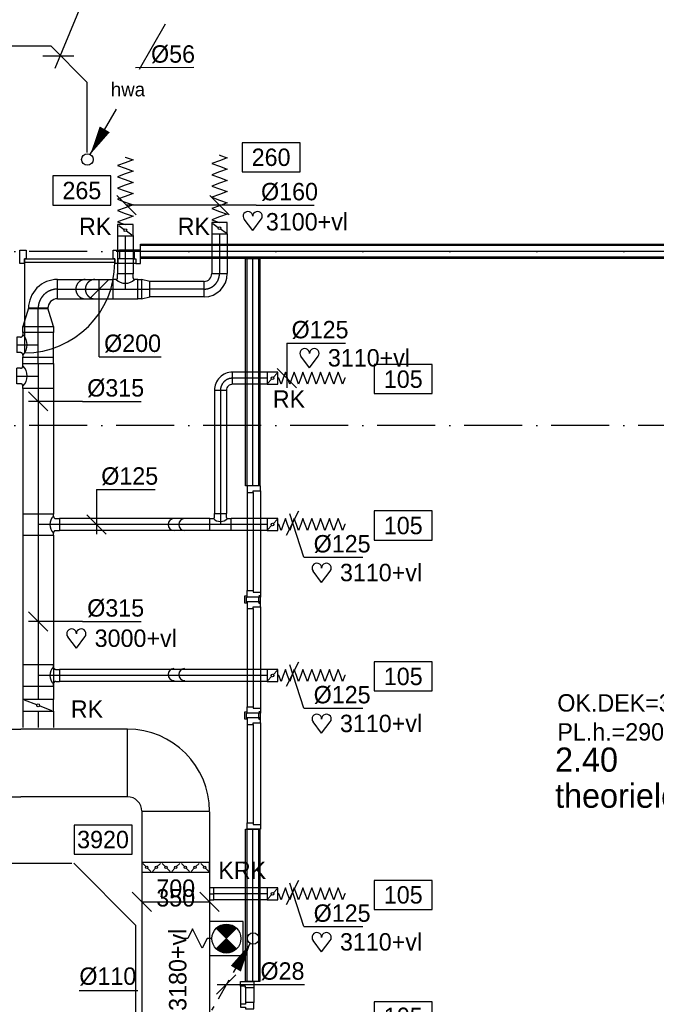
# Model space of a CAD drawing. Extents: x -1448 to 118900, y -195097 to 442500.
# Tile 98 of 103: x 73865 to 80452, y 406187 to 416368. Entities that reach past the tile are written whole.
import ezdxf
from ezdxf.enums import TextEntityAlignment as Align

# ---------------------------------------------------------------- set-up
doc = ezdxf.new("R2010")
doc.units = 0
doc.header["$LTSCALE"] = 100
for name, pattern in [('2322122', [47, 40, -7]), ('CENTER2', [11.25, 7.5, -1.25, 1.25, -1.25]), ('CENTER4', [5, 3.125, -0.625, 0.625, -0.625]), ('DASHDOT', [9, 6, -1.5, 0, -1.5]), ('LURETOUR', [6, 4, -2])]:
    doc.linetypes.add(name, pattern=pattern)
doc.layers.get('0').update_dxf_attribs({"linetype": 'CONTINUOUS'})
for name, color, linetype in [('AL$7----_STRAMIEN', 1, 'DASHDOT'), ('AL22----_BINNENWAND', 7, 'CONTINUOUS'), ('AL32----_BINNENKOZ', 7, 'CONTINUOUS'), ('ALL-----_REFLIJNEN', 8, 'CONTINUOUS'), ('BOUW', 8, 'CONTINUOUS'), ('WL521---', 4, 'CONTINUOUS'), ('WL531---', 4, 'CONTINUOUS'), ('WL532---', 4, 'CONTINUOUS'), ('WL570---', 3, 'CONTINUOUS'), ('WL570---_HARTLIJN', 1, 'CONTINUOUS'), ('WL570---_RETOUR', 3, 'CONTINUOUS'), ('WL570---_TOEVOER', 3, 'CONTINUOUS'), ('WM531---', 1, 'CONTINUOUS'), ('WM570---', 1, 'CONTINUOUS')]:
    doc.layers.add(name, color=color, linetype=linetype)
doc.styles.add('BURO-018', font='BUROFONT.shx', dxfattribs={"height": 180})
doc.styles.add('BURO-025', font='BUROFONT.shx', dxfattribs={"height": 250})

# ---------------------------------------------------------------- blocks, each defined once
blk = doc.blocks.new('HART')
at = {"color": 1}
for q in [(-39.7, 52.4), (39.7, 52.4)]:
    blk.add_line((0, 0), q, dxfattribs=at)
for centre, start, end in [((-22.1, 65.7), 0, 217.1867), ((22.1, 65.7), 322.8133, 180)]:
    blk.add_arc(centre, 22.1, start, end, dxfattribs=at)
blk = doc.blocks.new('LU-ORND')
at = {"color": 0, "linetype": 'CONTINUOUS'}
for p, q in [((-3, 1.5), (-3, -1.5)), ((3, 1.5), (-3, 1.5)), ((3, -1.5), (3, 1.5)), ((-3, -1.5), (3, -1.5))]:
    blk.add_line(p, q, dxfattribs=at)
blk = doc.blocks.new('*U60', base_point=(77004, 28683))
at = {"layer": 'WM570---', "linetype": 'CONTINUOUS'}
for p, q in [((76940, 28557), (77068, 28809)), ((77120, 28329), (76973, 28778)), ((77120, 28329), (77727, 28329))]:
    blk.add_line(p, q, dxfattribs=at)
at = {"layer": 'WM570---', "linetype": 'CONTINUOUS', "style": 'BURO-018'}
blk.add_text('%%c125', height=180, dxfattribs=at).set_placement((77220, 28379))
blk = doc.blocks.new('LU-1D-F-7D2BC')
at = {"color": 0, "linetype": 'CONTINUOUS'}
for p, q in [((-350, 0), (-341, 0)), ((-341, 0), (-318, 62)), ((-318, 62), (-296, 0)), ((-296, 0), (-273, -62)), ((-273, -62), (-250, 0)), ((-250, 0), (-227, 62)), ((-227, 62), (-205, 0)), ((-205, 0), (-182, -62)), ((-182, -62), (-159, 0)), ((-159, 0), (-136, 62)), ((-136, 62), (-114, 0)), ((-114, 0), (-91, -62)), ((-91, -62), (-68, 0)), ((-68, 0), (-45, 62)), ((-45, 62), (-23, 0)), ((-23, 0), (0, -62)), ((0, -62), (23, 0)), ((23, 0), (45, 62)), ((45, 62), (68, 0)), ((68, 0), (91, -62)), ((91, -62), (114, 0)), ((114, 0), (136, 62)), ((136, 62), (159, 0)), ((159, 0), (182, -62)), ((182, -62), (205, 0)), ((205, 0), (227, 62)), ((227, 62), (250, 0)), ((250, 0), (273, -62)), ((273, -62), (296, 0)), ((296, 0), (318, 62)), ((318, 62), (341, 0)), ((341, 0), (350, 0))]:
    blk.add_line(p, q, dxfattribs=at)
blk = doc.blocks.new('LU-1D-KL-7D70')
at = {"color": 0, "linetype": 'CONTINUOUS'}
for p, q in [((-56, 62), (-56, -62)), ((56, 62), (-56, 62)), ((47, 52), (9, 10)), ((56, -62), (56, 62)), ((-56, -62), (56, -62)), ((-9, -10), (-47, -52))]:
    blk.add_line(p, q, dxfattribs=at)
blk.add_circle((0, 0), 14.1, dxfattribs=at)
blk = doc.blocks.new('LU-1D-K-7D')
at = {"color": 0, "linetype": 'CONTINUOUS'}
for p, q in [((-0.5, 62.5), (0.5, 62.5)), ((-0.5, -62.5), (0.5, -62.5))]:
    blk.add_line(p, q, dxfattribs=at)
at = {"layer": 'WL570---_HARTLIJN', "linetype": 'CENTER2'}
blk.add_line((-0.5, 0), (0.5, 0), dxfattribs=at)
blk = doc.blocks.new('LU-2D-B--1-2BC5A')
at = {"color": 0, "linetype": 'CONTINUOUS'}
for p, q in [((-500, -350), (-500, 350)), ((-350, -500), (350, -500))]:
    blk.add_line(p, q, dxfattribs=at)
for radius in [850, 150]:
    blk.add_arc((-500, -500), radius, 0, 90, dxfattribs=at)
blk = doc.blocks.new('LU-2D-K-2BC')
at = {"color": 0, "linetype": 'CONTINUOUS'}
for p, q in [((-0.5, 350), (0.5, 350)), ((-0.5, -350), (0.5, -350))]:
    blk.add_line(p, q, dxfattribs=at)
blk = doc.blocks.new('LU-2D-KLC-2BC64')
at = {"color": 0, "linetype": 'CONTINUOUS'}
for p, q in [((-50, 350), (-50, -350)), ((50, 350), (-50, 350)), ((9, 309), (41, 341)), ((50, -350), (50, 350)), ((-9, 291), (-41, 259)), ((-9, 209), (-41, 241)), ((9, 191), (41, 159)), ((9, 109), (41, 141)), ((-9, 91), (-41, 59)), ((-9, 9), (-41, 41)), ((9, -9), (41, -41)), ((9, -91), (41, -59)), ((-9, -109), (-41, -141)), ((-9, -191), (-41, -159)), ((9, -209), (41, -241)), ((9, -291), (41, -259)), ((-50, -350), (50, -350)), ((-9, -309), (-41, -341))]:
    blk.add_line(p, q, dxfattribs=at)
for centre in [(0, 300), (0, 200), (0, 100), (0, 0), (0, -100), (0, -200), (0, -300)]:
    blk.add_circle(centre, 12.5, dxfattribs=at)
blk = doc.blocks.new('LU-1D-BO-5A-7D2C')
at = {"color": 0, "linetype": 'CONTINUOUS'}
for p, q in [((62.5, 44.2), (-62.5, 44.2)), ((-62.5, 44.2), (-62.5, 0)), ((-62.5, 0), (62.5, 0)), ((62.5, 0), (62.5, 44.2))]:
    blk.add_line(p, q, dxfattribs=at)
at = {"layer": 'WL570---_HARTLIJN', "linetype": 'CENTER4'}
blk.add_line((0, 0), (0, 44.2), dxfattribs=at)
blk = doc.blocks.new('*U135', base_point=(75480, 49054))
at = {"layer": 'WM570---', "linetype": 'CONTINUOUS'}
for p, q in [((75030, 49154), (75229, 48954)), ((75730, 49154), (75929, 48954)), ((75130, 49054), (75830, 49054))]:
    blk.add_line(p, q, dxfattribs=at)
at = {"layer": 'WM570---', "linetype": 'CONTINUOUS', "style": 'BURO-018'}
for s, p in [('700', (75480, 49104)), ('350', (75480, 49004))]:
    blk.add_text(s, height=180, dxfattribs=at).set_placement(p, align=Align.CENTER)
blk = doc.blocks.new('LDV3')
at = {"color": 0, "linetype": 'CONTINUOUS'}
for p, q in [((4.5, 7.794), (6.75, 11.691)), ((0.25, 0.433), (2.5, 4.33))]:
    blk.add_line(p, q, dxfattribs=at)
blk.add_lwpolyline([(0.25, 0.433, 0, 1, 0), (1.5, 2.598, 1, 1, 0)], format="xyseb", dxfattribs=at)
blk.add_circle((0, 0), 0.5, dxfattribs=at)
at = {"color": 0, "linetype": 'CONTINUOUS', "style": 'BURO-018'}
blk.add_attdef('LD_TEXT1', text='', height=1.8, dxfattribs=at).set_placement((3.5, 6.062), align=Align.MIDDLE)
blk = doc.blocks.new('23SA22K6')
at = {"color": 0, "linetype": 'CONTINUOUS'}
for p, q in [((1.75, 1.75), (-1.75, 1.75)), ((-1.75, 1.75), (-1.75, -1.75)), ((-1.06, -1.06), (1.06, 1.06)), ((-1.06, 1.06), (1.06, -1.06)), ((1.75, -1.75), (1.75, 1.75)), ((1.5, 0), (2, 0)), ((2, 0), (2.5, 1)), ((2.5, 1), (3.5, -1)), ((3.5, -1), (4, 0)), ((4, 0), (4.5, 0)), ((-1.75, -1.75), (1.75, -1.75))]:
    blk.add_line(p, q, dxfattribs=at)
at = {"color": 0, "linetype": 'CONTINUOUS', "const_width": 1.5}
for points in [[(0.53, 0.53, 0.414214), (-0.53, 0.53, 1)], [(0.53, -0.53, -0.414214), (-0.53, -0.53, -1)]]:
    blk.add_lwpolyline(points, format="xyb", dxfattribs=at)
at = {"color": 0, "linetype": 'CONTINUOUS'}
blk.add_circle((0, 0), 1.5, dxfattribs=at)
at = {"color": 0, "linetype": 'CONTINUOUS', "style": 'BURO-018', "flags": 1}
blk.add_attdef('SA_MATCODE', (0, 0), '', height=1.8, dxfattribs=at)
blk = doc.blocks.new('LDV4109')
at = {"color": 0, "linetype": 'CONTINUOUS'}
for p, q in [((-1.125, -1.949), (-0.25, -0.433)), ((-1.688, -2.923), (-1.5, -2.598)), ((-3, -5.196), (-2.063, -3.572)), ((-3.563, -6.17), (-3.375, -5.846)), ((-4.875, -8.444), (-3.938, -6.82)), ((-5.438, -9.418), (-5.25, -9.093)), ((-6.75, -11.691), (-5.813, -10.068))]:
    blk.add_line(p, q, dxfattribs=at)
blk.add_lwpolyline([(-0.25, -0.433, 0, 1, 0), (-1.5, -2.598, 1, 1, 0)], format="xyseb", dxfattribs=at)
blk.add_circle((0, 0), 0.5, dxfattribs=at)
blk = doc.blocks.new('LU-1D-KL1-A073')
at = {"color": 0, "linetype": 'CONTINUOUS'}
for p, q in [((-58, 80), (-58, -80)), ((58, 80), (-58, 80)), ((49, 68), (8, 12)), ((58, -80), (58, 80)), ((-58, -80), (58, -80)), ((-8, -12), (-49, -68))]:
    blk.add_line(p, q, dxfattribs=at)
blk.add_circle((0, 0), 14.4, dxfattribs=at)
blk = doc.blocks.new('LU-1D-F-A02BC')
at = {"color": 0, "linetype": 'CONTINUOUS'}
for p, q in [((-350, 0), (-349, 0)), ((-349, 0), (-320, 80)), ((-320, 80), (-291, 0)), ((-291, 0), (-262, -80)), ((-262, -80), (-233, 0)), ((-233, 0), (-204, 80)), ((-204, 80), (-175, 0)), ((-175, 0), (-146, -80)), ((-146, -80), (-116, 0)), ((-116, 0), (-87, 80)), ((-87, 80), (-58, 0)), ((-58, 0), (-29, -80)), ((-29, -80), (0, 0)), ((0, 0), (29, 80)), ((29, 80), (58, 0)), ((58, 0), (87, -80)), ((87, -80), (116, 0)), ((116, 0), (146, 80)), ((146, 80), (175, 0)), ((175, 0), (204, -80)), ((204, -80), (233, 0)), ((233, 0), (262, 80)), ((262, 80), (291, 0)), ((291, 0), (320, -80)), ((320, -80), (349, 0)), ((349, 0), (350, 0))]:
    blk.add_line(p, q, dxfattribs=at)
blk = doc.blocks.new('LU-1D-K-A0')
at = {"color": 0, "linetype": 'CONTINUOUS'}
for p, q in [((-0.5, 80), (0.5, 80)), ((-0.5, -80), (0.5, -80))]:
    blk.add_line(p, q, dxfattribs=at)
at = {"layer": 'WL570---_HARTLIJN', "linetype": 'CENTER2'}
blk.add_line((-0.5, 0), (0.5, 0), dxfattribs=at)
blk = doc.blocks.new('LU-1D-T--5A-13BA05-Q1')
at = {"color": 0, "linetype": 'CONTINUOUS'}
for p, q in [((-128, -158), (-128, 158)), ((-128, 158), (128, 158)), ((128, 158), (128, -158)), ((-105, -158), (-128, -158)), ((-80, -183), (-80, -222)), ((80, -183), (80, -222)), ((128, -158), (105, -158)), ((80, -222), (-80, -222))]:
    blk.add_line(p, q, dxfattribs=at)
at = {"color": 0, "linetype": 'CONTINUOUS', "flags": 128}
for points in [[(-80, -183, 0.02182), (-80, -180, 0.037214), (-80, -178, 0.006436), (-81, -175, 0.02182), (-82, -174, 0.02182), (-82, -172, 0.02182), (-83, -170, 0.02182), (-85, -168, 0.02182), (-86, -167, 0.02182), (-87, -165, 0.02182), (-89, -163, 0.02182), (-91, -162, 0.02182), (-93, -161, 0.02182), (-95, -160, 0.02182), (-97, -159, 0.02182), (-98, -159, 0.006436), (-101, -158, 0.037214), (-102, -158, 0.02182), (-105, -158)], [(105, -158, 0.02182), (102, -158, 0.037214), (101, -158, 0.006436), (98, -159, 0.02182), (97, -159, 0.02182), (95, -160, 0.02182), (93, -161, 0.02182), (91, -162, 0.02182), (89, -163, 0.02182), (87, -165, 0.02182), (86, -167, 0.02182), (85, -168, 0.02182), (83, -170, 0.02182), (82, -172, 0.02182), (82, -174, 0.02182), (81, -175, 0.006436), (80, -178, 0.037214), (80, -180, 0.02182), (80, -183)]]:
    blk.add_lwpolyline(points, format="xyb", dxfattribs=at)
at = {"color": 0, "linetype": 'CONTINUOUS'}
blk.add_arc((0, -263), 149, 45, 135, dxfattribs=at)
at = {"layer": 'WL570---_HARTLIJN', "linetype": 'CENTER4'}
for p, q in [((-128, 0), (128, 0)), ((0, -222), (0, 0))]:
    blk.add_line(p, q, dxfattribs=at)
blk = doc.blocks.new('LU-1D-K-13B')
at = {"color": 0, "linetype": 'CONTINUOUS'}
for p, q in [((-0.5, 157.5), (0.5, 157.5)), ((-0.5, -157.5), (0.5, -157.5))]:
    blk.add_line(p, q, dxfattribs=at)
at = {"layer": 'WL570---_HARTLIJN', "linetype": 'CENTER2'}
blk.add_line((-0.5, 0), (0.5, 0), dxfattribs=at)
blk = doc.blocks.new('*U167', base_point=(74214, 412421))
at = {"color": 0, "linetype": 'CONTINUOUS'}
for p, q in [((74156, 412322), (73957, 412521)), ((74514, 412421), (73957, 412421)), ((74514, 412421), (75121, 412421))]:
    blk.add_line(p, q, dxfattribs=at)
at = {"layer": 'WM570---', "linetype": 'CONTINUOUS', "style": 'BURO-018'}
blk.add_text('%%c315', height=180, dxfattribs=at).set_placement((74564, 412471))
blk = doc.blocks.new('*U168', base_point=(76157, 412724))
at = {"color": 0, "linetype": 'CONTINUOUS'}
for p, q in [((76157, 413024), (76157, 412561)), ((76157, 413024), (76764, 413024)), ((76057, 412761), (76257, 412561))]:
    blk.add_line(p, q, dxfattribs=at)
at = {"layer": 'WM570---', "linetype": 'CONTINUOUS', "style": 'BURO-018'}
blk.add_text('%%c125', height=180, dxfattribs=at).set_placement((76207, 413074))
blk = doc.blocks.new('LU-1D-B-1-7D5A7D')
at = {"color": 0, "linetype": 'CONTINUOUS'}
for p, q in [((62.5, 125), (-62.5, 125)), ((-125, 62.5), (-125, -62.5))]:
    blk.add_line(p, q, dxfattribs=at)
for radius in [62.5, 187.5]:
    blk.add_arc((-125, 125), radius, 270, 0, dxfattribs=at)
at = {"layer": 'WL570---_HARTLIJN', "linetype": 'CENTER4'}
blk.add_arc((-125, 125), 125, 270, 0, dxfattribs=at)
blk = doc.blocks.new('LU-1D-T--5A-7D7D5ADA73')
at = {"color": 0, "linetype": 'CONTINUOUS'}
for p, q in [((-109, -62), (-109, 62)), ((-109, 62), (109, 62)), ((109, 62), (109, -62)), ((-72, -62), (-109, -62)), ((-62, -72), (-62, -115)), ((62, -72), (62, -115)), ((109, -62), (72, -62)), ((62, -115), (-62, -115))]:
    blk.add_line(p, q, dxfattribs=at)
at = {"color": 0, "linetype": 'CONTINUOUS', "flags": 128}
for points in [[(-62, -72, 0.02182), (-63, -71, 0.037214), (-63, -71, 0.006436), (-63, -69, 0.02182), (-63, -69, 0.02182), (-63, -68, 0.02182), (-64, -68, 0.02182), (-64, -67, 0.02182), (-65, -66, 0.02182), (-65, -65, 0.02182), (-66, -65, 0.02182), (-67, -64, 0.02182), (-68, -64, 0.02182), (-68, -63, 0.02182), (-69, -63, 0.02182), (-69, -63, 0.006436), (-71, -63, 0.037214), (-71, -63, 0.02182), (-72, -62)], [(72, -62, 0.02182), (71, -63, 0.037214), (71, -63, 0.006436), (69, -63, 0.02182), (69, -63, 0.02182), (68, -63, 0.02182), (68, -64, 0.02182), (67, -64, 0.02182), (66, -65, 0.02182), (65, -65, 0.02182), (65, -66, 0.02182), (64, -67, 0.02182), (64, -68, 0.02182), (63, -68, 0.02182), (63, -69, 0.02182), (63, -69, 0.006436), (63, -71, 0.037214), (63, -71, 0.02182), (62, -72)]]:
    blk.add_lwpolyline(points, format="xyb", dxfattribs=at)
at = {"color": 0, "linetype": 'CONTINUOUS'}
blk.add_arc((0, -135), 103, 45, 135, dxfattribs=at)
at = {"layer": 'WL570---_HARTLIJN', "linetype": 'CENTER4'}
for p, q in [((-109, 0), (109, 0)), ((0, -115), (0, 0))]:
    blk.add_line(p, q, dxfattribs=at)
blk = doc.blocks.new('LU-1D-T-5A-13B7D5ADADD')
at = {"color": 0, "linetype": 'CONTINUOUS'}
for p, q in [((-62, 183), (-62, 222)), ((-62, 222), (62, 222)), ((62, 183), (62, 222)), ((-88, 158), (-109, 158)), ((-109, 158), (-109, -158)), ((109, 158), (88, 158)), ((109, -158), (109, 158)), ((-109, -158), (109, -158))]:
    blk.add_line(p, q, dxfattribs=at)
at = {"color": 0, "linetype": 'CONTINUOUS', "flags": 128}
for points in [[(-88, 158, 0.02182), (-85, 158, 0.037214), (-83, 158, 0.006436), (-80, 159, 0.02182), (-79, 159, 0.02182), (-77, 160, 0.02182), (-75, 161, 0.02182), (-73, 162, 0.02182), (-72, 163, 0.02182), (-70, 165, 0.02182), (-68, 167, 0.02182), (-67, 168, 0.02182), (-66, 170, 0.02182), (-65, 172, 0.02182), (-64, 174, 0.02182), (-64, 175, 0.006436), (-63, 178, 0.037214), (-63, 180, 0.02182), (-62, 183)], [(62, 183, 0.02182), (63, 180, 0.037214), (63, 178, 0.006436), (64, 175, 0.02182), (64, 174, 0.02182), (65, 172, 0.02182), (66, 170, 0.02182), (67, 168, 0.02182), (68, 167, 0.02182), (70, 165, 0.02182), (72, 163, 0.02182), (73, 162, 0.02182), (75, 161, 0.02182), (77, 160, 0.02182), (79, 159, 0.02182), (80, 159, 0.006436), (83, 158, 0.037214), (85, 158, 0.02182), (88, 158)]]:
    blk.add_lwpolyline(points, format="xyb", dxfattribs=at)
at = {"color": 0, "linetype": 'CONTINUOUS'}
blk.add_arc((0, 245), 124, 225, 315, dxfattribs=at)
at = {"layer": 'WL570---_HARTLIJN', "linetype": 'CENTER4'}
for p, q in [((0, 222), (0, 0)), ((-109, 0), (109, 0))]:
    blk.add_line(p, q, dxfattribs=at)
blk = doc.blocks.new('LU-1D-K-C8')
at = {"color": 0, "linetype": 'CONTINUOUS'}
for p, q in [((-0.5, 100), (0.5, 100)), ((-0.5, -100), (0.5, -100))]:
    blk.add_line(p, q, dxfattribs=at)
at = {"layer": 'WL570---_HARTLIJN', "linetype": 'CENTER2'}
blk.add_line((-0.5, 0), (0.5, 0), dxfattribs=at)
blk = doc.blocks.new('LU-1D-B-1-C85AC8')
at = {"color": 0, "linetype": 'CONTINUOUS'}
for p, q in [((100, 200), (-100, 200)), ((-200, 100), (-200, -100))]:
    blk.add_line(p, q, dxfattribs=at)
for radius in [100, 300]:
    blk.add_arc((-200, 200), radius, 270, 0, dxfattribs=at)
at = {"layer": 'WL570---_HARTLIJN', "linetype": 'CENTER4'}
blk.add_arc((-200, 200), 200, 270, 0, dxfattribs=at)
blk = doc.blocks.new('LU-1D-T-5A-13BA05A-Q1')
at = {"color": 0, "linetype": 'CONTINUOUS'}
for p, q in [((-80, 183), (-80, 222)), ((80, 222), (-80, 222)), ((80, 183), (80, 222)), ((-105, 158), (-128, 158)), ((-128, 158), (-128, -158)), ((128, 158), (105, 158)), ((128, -158), (128, 158)), ((-128, -158), (128, -158))]:
    blk.add_line(p, q, dxfattribs=at)
at = {"color": 0, "linetype": 'CONTINUOUS', "flags": 128}
for points in [[(-105, 158, 0.02182), (-102, 158, 0.037214), (-101, 158, 0.006436), (-98, 159, 0.02182), (-97, 159, 0.02182), (-95, 160, 0.02182), (-93, 161, 0.02182), (-91, 162, 0.02182), (-89, 163, 0.02182), (-87, 165, 0.02182), (-86, 167, 0.02182), (-85, 168, 0.02182), (-83, 170, 0.02182), (-82, 172, 0.02182), (-82, 174, 0.02182), (-81, 175, 0.006436), (-80, 178, 0.037214), (-80, 180, 0.02182), (-80, 183)], [(80, 183, 0.02182), (80, 180, 0.037214), (80, 178, 0.006436), (81, 175, 0.02182), (82, 174, 0.02182), (82, 172, 0.02182), (83, 170, 0.02182), (85, 168, 0.02182), (86, 167, 0.02182), (87, 165, 0.02182), (89, 163, 0.02182), (91, 162, 0.02182), (93, 161, 0.02182), (95, 160, 0.02182), (97, 159, 0.02182), (98, 159, 0.006436), (101, 158, 0.037214), (102, 158, 0.02182), (105, 158)]]:
    blk.add_lwpolyline(points, format="xyb", dxfattribs=at)
at = {"color": 0, "linetype": 'CONTINUOUS'}
blk.add_arc((0, 263), 149, 225, 315, dxfattribs=at)
at = {"layer": 'WL570---_HARTLIJN', "linetype": 'CENTER4'}
for p, q in [((0, 222), (0, 0)), ((-128, 0), (128, 0))]:
    blk.add_line(p, q, dxfattribs=at)
blk = doc.blocks.new('LU-1D-VCH-13BC8BE3D')
at = {"color": 0, "linetype": 'CONTINUOUS'}
for p, q in [((0, -157.5), (0, 157.5)), ((0, 157.5), (61.5, 157.5)), ((61.5, 157.5), (61.5, -157.5)), ((251.5137, 100), (61.5, 157.5)), ((251.5137, -100), (251.5137, 100)), ((61.5, -157.5), (251.5137, -100)), ((61.5, -157.5), (0, -157.5))]:
    blk.add_line(p, q, dxfattribs=at)
at = {"layer": 'WL570---_HARTLIJN', "linetype": 'CENTER4'}
blk.add_line((0, 0), (251.5137, 0), dxfattribs=at)
blk = doc.blocks.new('LU-1D-B--1-A05AA0')
at = {"color": 0, "linetype": 'CONTINUOUS'}
for p, q in [((-160, -80), (-160, 80)), ((80, -160), (-80, -160))]:
    blk.add_line(p, q, dxfattribs=at)
for radius in [240, 80]:
    blk.add_arc((-160, -160), radius, 0, 90, dxfattribs=at)
at = {"layer": 'WL570---_HARTLIJN', "linetype": 'CENTER4'}
blk.add_arc((-160, -160), 160, 0, 90, dxfattribs=at)
blk = doc.blocks.new('LU-1D-T-5A-C8A05A1009D')
at = {"color": 0, "linetype": 'CONTINUOUS'}
for p, q in [((-80, 116), (-80, 157)), ((80, 157), (-80, 157)), ((80, 116), (80, 157)), ((-96, 100), (-128, 100)), ((-128, 100), (-128, -100)), ((128, 100), (96, 100)), ((128, -100), (128, 100)), ((-128, -100), (128, -100))]:
    blk.add_line(p, q, dxfattribs=at)
at = {"color": 0, "linetype": 'CONTINUOUS', "flags": 128}
for points in [[(-96, 100, 0.02182), (-94, 100, 0.037214), (-93, 100, 0.006436), (-91, 101, 0.02182), (-91, 101, 0.02182), (-89, 101, 0.02182), (-88, 102, 0.02182), (-87, 103, 0.02182), (-86, 104, 0.02182), (-85, 105, 0.02182), (-84, 106, 0.02182), (-83, 107, 0.02182), (-82, 108, 0.02182), (-81, 109, 0.02182), (-81, 111, 0.02182), (-81, 111, 0.006436), (-80, 113, 0.037214), (-80, 114, 0.02182), (-80, 116)], [(80, 116, 0.02182), (80, 114, 0.037214), (80, 113, 0.006436), (81, 111, 0.02182), (81, 111, 0.02182), (81, 109, 0.02182), (82, 108, 0.02182), (83, 107, 0.02182), (84, 106, 0.02182), (85, 105, 0.02182), (86, 104, 0.02182), (87, 103, 0.02182), (88, 102, 0.02182), (89, 101, 0.02182), (91, 101, 0.02182), (91, 101, 0.006436), (93, 100, 0.037214), (94, 100, 0.02182), (96, 100)]]:
    blk.add_lwpolyline(points, format="xyb", dxfattribs=at)
at = {"color": 0, "linetype": 'CONTINUOUS'}
blk.add_arc((0, 196), 136, 225, 315, dxfattribs=at)
at = {"layer": 'WL570---_HARTLIJN', "linetype": 'CENTER4'}
for p, q in [((0, 157), (0, 0)), ((-128, 0), (128, 0))]:
    blk.add_line(p, q, dxfattribs=at)
blk = doc.blocks.new('LU-1D-VCH-C8A05528')
at = {"color": 0, "linetype": 'CONTINUOUS'}
for p, q in [((0, -100), (0, 100)), ((0, 100), (40, 100)), ((40, 100), (40, -100)), ((125.2, 80), (40, 100)), ((125.2, -80), (125.2, 80)), ((40, -100), (0, -100)), ((40, -100), (125.2, -80))]:
    blk.add_line(p, q, dxfattribs=at)
at = {"layer": 'WL570---_HARTLIJN', "linetype": 'CENTER4'}
blk.add_line((0, 0), (125.2, 0), dxfattribs=at)
blk = doc.blocks.new('*U174', base_point=(74596, 413482))
at = {"color": 0, "linetype": 'CONTINUOUS'}
for p, q in [((74496, 413483), (74696, 413682)), ((74596, 412882), (74596, 413682)), ((74596, 412882), (75236, 412882))]:
    blk.add_line(p, q, dxfattribs=at)
at = {"layer": 'WM570---', "linetype": 'CONTINUOUS', "style": 'BURO-018'}
blk.add_text('%%c200', height=180, dxfattribs=at).set_placement((74646, 412932))
blk = doc.blocks.new('*U175', base_point=(74214, 409328))
at = {"color": 0, "linetype": 'CONTINUOUS'}
for p, q in [((74156, 409229), (73957, 409428)), ((74514, 409328), (73957, 409328)), ((74514, 409328), (75121, 409328))]:
    blk.add_line(p, q, dxfattribs=at)
at = {"layer": 'WM570---', "linetype": 'CONTINUOUS', "style": 'BURO-018'}
blk.add_text('%%c315', height=180, dxfattribs=at).set_placement((74564, 409378))
blk = doc.blocks.new('*U176', base_point=(74659, 411210))
at = {"color": 0, "linetype": 'CONTINUOUS'}
for p, q in [((74659, 411510), (74659, 411048)), ((74659, 411510), (75266, 411510)), ((74560, 411247), (74759, 411048))]:
    blk.add_line(p, q, dxfattribs=at)
at = {"layer": 'WM570---', "linetype": 'CONTINUOUS', "style": 'BURO-018'}
blk.add_text('%%c125', height=180, dxfattribs=at).set_placement((74709, 411560))
blk = doc.blocks.new('LU-1D-KL1-13B7A')
at = {"color": 0, "linetype": 'CONTINUOUS'}
for p, q in [((-61, 158), (-61, -158)), ((61, 158), (-61, 158)), ((55, 143), (6, 14)), ((61, -158), (61, 158)), ((-6, -14), (-55, -143)), ((-61, -158), (61, -158))]:
    blk.add_line(p, q, dxfattribs=at)
blk.add_circle((0, 0), 15.2, dxfattribs=at)

msp = doc.modelspace()

# ---------------------------------------------------------------- linework, layer by layer
at = {"layer": 'AL$7----_STRAMIEN', "color": 1}
for p, q in [((88065.4, 413972.7), (47396.4, 413972.7)), ((88065.4, 412172.7), (2467.7, 412172.7))]:
    msp.add_line(p, q, dxfattribs=at)
at = {"layer": 'AL22----_BINNENWAND', "color": 8}
for p, q in [((75116.5, 413897.7), (75116.5, 414047.7)), ((75116.5, 414047.7), (82575.4, 414047.7)), ((82575.4, 413897.7), (75116.5, 413897.7)), ((76200.4, 411547.7), (76200.4, 413897.7)), ((76200.4, 413897.7), (76350.4, 413897.7)), ((76350.4, 413897.7), (76350.4, 411547.7)), ((76350.4, 411547.7), (76200.4, 411547.7))]:
    msp.add_line(p, q, dxfattribs=at)
at = {"layer": 'AL22----_BINNENWAND', "color": 8, "linetype": 'CONTINUOUS'}
for p, q in [((82575.4, 414032.7), (75116.5, 414032.7)), ((82575.4, 413912.7), (75116.5, 413912.7)), ((76215.4, 413897.7), (76215.4, 411547.7)), ((76335.4, 413897.7), (76335.4, 411547.7))]:
    msp.add_line(p, q, dxfattribs=at)
at = {"layer": 'AL32----_BINNENKOZ', "color": 8}
for p, q in [((75049.4, 413985.2), (74899.4, 413985.2)), ((75116.4, 413985.2), (75049.4, 413985.2)), ((75049.4, 413985.2), (75049.4, 413897.2)), ((75116.4, 413846.2), (75116.4, 413985.2)), ((75049.4, 413897.2), (74899.4, 413897.2)), ((75049.4, 413897.2), (75066.4, 413897.2)), ((75066.4, 413897.2), (75066.4, 413846.2)), ((75066.4, 413846.2), (74882.4, 413846.2)), ((75066.4, 413846.2), (75116.4, 413846.2))]:
    msp.add_line(p, q, dxfattribs=at)
for points in [[(76357.4, 411547.7), (76218.4, 411547.7), (76218.4, 411480.7), (76281.4, 411480.7), (76281.4, 411497.7), (76357.4, 411497.7), (76357.4, 411547.7)], [(76218.4, 411480.7), (76218.4, 410464.7)], [(76281.4, 411480.7), (76281.4, 410464.7)], [(76357.4, 411497.7), (76357.4, 410447.7)]]:
    msp.add_lwpolyline(points, dxfattribs=at)
at = {"layer": 'ALL-----_REFLIJNEN', "color": 8, "linetype": 'CONTINUOUS'}
for p, q in [((73865.4, 413846.2), (73865.4, 413985.2)), ((73865.4, 413985.2), (73932.4, 413985.2)), ((73932.4, 413985.2), (73932.4, 413897.2)), ((74832.4, 413897.2), (74832.4, 413985.2)), ((74832.4, 413985.2), (74899.4, 413985.2)), ((74899.4, 413985.2), (74899.4, 413897.2)), ((82575.4, 413972.7), (75116.5, 413972.7)), ((73915.4, 413857.2), (73915.4, 413897.2)), ((73915.4, 413897.2), (74849.4, 413897.2)), ((73932.4, 413897.2), (73915.4, 413897.2)), ((73915.4, 413897.2), (73915.4, 413846.2)), ((74849.4, 413897.2), (74832.4, 413897.2)), ((74849.4, 413897.2), (74849.4, 413857.2)), ((74849.4, 413846.2), (74849.4, 413897.2)), ((74899.4, 413897.2), (74882.4, 413897.2)), ((74882.4, 413897.2), (74882.4, 413846.2)), ((76275.4, 413897.7), (76275.4, 411547.7)), ((73915.4, 413846.2), (73865.4, 413846.2)), ((73915.4, 413857.2), (73915.4, 412923.2)), ((74849.4, 413857.2), (73915.4, 413857.2)), ((74882.4, 413846.2), (74849.4, 413846.2)), ((74882.4, 413846.2), (74849.4, 413846.2)), ((76194.9, 410397.8), (76194.9, 410410.3)), ((76194.9, 410410.3), (76212.9, 410410.3)), ((76355.9, 410410.3), (76337.9, 410410.3)), ((76355.9, 410397.8), (76355.9, 410410.3)), ((76194.9, 410335.2), (76194.9, 410397.8)), ((76212.9, 410335.2), (76194.9, 410335.2)), ((76212.9, 410347.7), (76212.9, 410397.8)), ((76212.9, 410397.8), (76218.4, 410397.8)), ((76212.9, 410347.7), (76212.9, 410335.2)), ((76218.4, 410347.7), (76212.9, 410347.7)), ((76337.9, 410397.8), (76332.4, 410397.8)), ((76332.4, 410347.7), (76337.9, 410347.7)), ((76337.9, 410347.7), (76337.9, 410397.8)), ((76337.9, 410347.7), (76337.9, 410335.2)), ((76337.9, 410335.2), (76355.9, 410335.2)), ((76355.9, 410335.2), (76355.9, 410397.8)), ((76194.9, 409197.8), (76194.9, 409210.3)), ((76194.9, 409210.3), (76212.9, 409210.3)), ((76194.9, 409135.2), (76194.9, 409197.8)), ((76212.9, 409147.7), (76212.9, 409197.8)), ((76212.9, 409197.8), (76218.4, 409197.8)), ((76337.9, 409197.8), (76332.4, 409197.8)), ((76355.9, 409210.3), (76337.9, 409210.3)), ((76337.9, 409147.7), (76337.9, 409197.8)), ((76355.9, 409197.8), (76355.9, 409210.3)), ((76355.9, 409135.2), (76355.9, 409197.8)), ((76212.9, 409135.2), (76194.9, 409135.2)), ((76212.9, 409147.7), (76212.9, 409135.2)), ((76218.4, 409147.7), (76212.9, 409147.7)), ((76332.4, 409147.7), (76337.9, 409147.7)), ((76337.9, 409147.7), (76337.9, 409135.2)), ((76337.9, 409135.2), (76355.9, 409135.2)), ((76200.4, 406423.8), (76200.4, 407997.7)), ((76200.4, 407997.7), (76350.4, 407997.7)), ((76215.4, 407997.7), (76215.4, 406423.8)), ((76275.4, 407997.7), (76275.4, 406423.8)), ((76335.4, 407997.7), (76335.4, 406423.8)), ((76350.4, 407997.7), (76350.4, 406423.8)), ((76350.4, 406423.8), (76200.4, 406423.8))]:
    msp.add_line(p, q, dxfattribs=at)
for points in [[(76357.4, 410397.7), (76218.4, 410397.7), (76218.4, 410464.7), (76281.4, 410464.7), (76281.4, 410447.7), (76357.4, 410447.7), (76357.4, 410397.7)], [(76357.4, 410347.7), (76218.4, 410347.7), (76218.4, 410280.7), (76281.4, 410280.7), (76281.4, 410297.7), (76357.4, 410297.7), (76357.4, 410347.7)], [(76218.4, 410280.7), (76218.4, 409264.7)], [(76281.4, 410280.7), (76281.4, 409264.7)], [(76357.4, 410297.7), (76357.4, 409247.7)], [(76357.4, 409197.7), (76218.4, 409197.7), (76218.4, 409264.7), (76281.4, 409264.7), (76281.4, 409247.7), (76357.4, 409247.7), (76357.4, 409197.7)], [(76357.4, 409147.7), (76218.4, 409147.7), (76218.4, 409080.7), (76281.4, 409080.7), (76281.4, 409097.7), (76357.4, 409097.7), (76357.4, 409147.7)], [(76218.4, 409080.7), (76218.4, 408064.7)], [(76281.4, 409080.7), (76281.4, 408064.7)], [(76357.4, 409097.7), (76357.4, 408047.7)], [(76357.4, 407997.7), (76218.4, 407997.7), (76218.4, 408064.7), (76281.4, 408064.7), (76281.4, 408047.7), (76357.4, 408047.7), (76357.4, 407997.7)], [(76148.9, 406373.8), (76148.9, 406189.8)], [(76199.9, 406356.8), (76199.9, 406206.8)], [(76287.9, 406356.8), (76287.9, 406206.8)], [(76148.9, 406189.8), (76148.9, 406156.8), (76199.9, 406156.8), (76199.9, 406139.8), (76287.9, 406139.8), (76287.9, 406206.8), (76199.9, 406206.8), (76199.9, 406189.8), (76148.9, 406189.8), (76148.9, 406156.8)]]:
    msp.add_lwpolyline(points, dxfattribs=at)
msp.add_lwpolyline([(76199.9, 406356.8), (76199.9, 406373.8), (76148.9, 406373.8), (76148.9, 406423.8), (76287.9, 406423.8), (76287.9, 406356.8)], close=True, dxfattribs=at)
msp.add_arc((73915.4, 413857.2), 934, 270, 0, dxfattribs=at)
at = {"layer": 'WL521---', "linetype": '2322122'}
for p, q in [((67052, 416098.2), (74186, 416098.2)), ((71314.9, 407645.8), (74406.6, 407645.8)), ((74424.4, 407645.8), (75064.8, 407005.4)), ((75064.8, 407005.4), (75064.8, 403322.2))]:
    msp.add_line(p, q, dxfattribs=at)
at = {"layer": 'WL521---'}
for p, q in [((74563.9, 415720.2), (74186, 416098.2)), ((74563.9, 414993.8), (74563.9, 415720.2))]:
    msp.add_line(p, q, dxfattribs=at)
at = {"layer": 'WL532---', "color": 1}
for p, q in [((75064, 415875.2), (75668.4, 415878.1)), ((74482.1, 406328.5), (75086.4, 406331.4))]:
    msp.add_line(p, q, dxfattribs=at)
at = {"layer": 'WL570---_RETOUR', "linetype": 'LURETOUR'}
for centre in [(74545.8, 413581.8), (74644.4, 413581.8)]:
    msp.add_arc(centre, 100.1, 91.04509, 268.76887, dxfattribs=at)
at = {"layer": 'WM531---', "linetype": 'CONTINUOUS'}
for p, q in [((76100.5, 406491.5), (75900.5, 406291.5)), ((75909.8, 406391.5), (76813.2, 406391.5))]:
    msp.add_line(p, q, dxfattribs=at)
at = {"layer": 'WM570---'}
for p, q in [((74232.8, 415866), (74594.1, 416736.9)), ((74105.3, 415993.4), (74424.1, 415993.4))]:
    msp.add_line(p, q, dxfattribs=at)
at = {"layer": 'WM570---', "linetype": 'CONTINUOUS'}
for p, q in [((75071.3, 414350.9), (74871.9, 414550.3)), ((76032.1, 414350.9), (75832.7, 414550.3)), ((76312.4, 414450.6), (74962.7, 414450.6)), ((76312.4, 414450.6), (76912.4, 414450.6))]:
    msp.add_line(p, q, dxfattribs=at)
at = {"layer": 'WM570---', "color": 3}
for centre in [(75463.4, 411148), (75573.5, 411148), (75463.4, 409597), (75573.5, 409597)]:
    msp.add_arc(centre, 61.9, 92.1951, 269.48276, dxfattribs=at)

# ---------------------------------------------------------------- block references
at = {"layer": 'WL521---', "color": 2}
ref = msp.add_blockref('LDV3', (74565.4, 414922.7), dxfattribs=dict(at, xscale=120, yscale=120, zscale=120))
ref.add_attrib('LD_TEXT1', 'hwa', dxfattribs={"layer": '0', "color": 1, "linetype": 'CONTINUOUS', "height": 144, "style": 'BURO-018'}).set_placement((74985.4, 415650.2), align=Align.MIDDLE)
at = {"layer": 'WL531---', "color": 2, "xscale": 100, "yscale": 100, "zscale": 100, "rotation": 180}
msp.add_blockref('23SA22K6', (76003.9, 406866.8), dxfattribs=at)
at = {"layer": 'WL531---', "color": 2, "xscale": 120, "yscale": 120, "zscale": 120}
msp.add_blockref('LDV4109', (76281.5, 406867.6), dxfattribs=at)
at = {"layer": 'WL570---_RETOUR', "linetype": 'LURETOUR'}
for name, p, rotation in [('LU-1D-F-A02BC', (74958.3, 414598.4), 270), ('LU-1D-F-A02BC', (75932.4, 414619.2), 270), ('LU-1D-B-1-C85AC8', (74056.6, 413582.4), 180), ('LU-1D-B--1-A05AA0', (75932.4, 413582.4), 270), ('LU-1D-VCH-13BC8BE3D', (74056.6, 413133.9), 90), ('LU-1D-T-5A-13BA05A-Q1', (74056.6, 413005.6), 90), ('LU-1D-T--5A-13BA05-Q1', (74056.6, 412683.9), 270), ('LU-1D-B-1-7D5A7D', (75942.5, 412661.1), 180), ('LU-1D-F-7D2BC', (76887.4, 412661.1), 180), ('LU-1D-T-5A-13B7D5ADADD', (74056.6, 411147.7), 270), ('LU-1D-T--5A-7D7D5ADA73', (75942.5, 411147.7), 180), ('LU-1D-F-7D2BC', (76887.4, 411147.7), 180), ('LU-1D-T-5A-13B7D5ADADD', (74056.6, 409587.4), 270), ('LU-1D-F-7D2BC', (76887.4, 409587.4), 180), ('LU-1D-F-7D2BC', (76887.4, 407328.6), 180)]:
    msp.add_blockref(name, p, dxfattribs=dict(at, rotation=rotation))
at = {"layer": 'WL570---_RETOUR', "linetype": 'CONTINUOUS'}
for name, p, rotation in [('LU-1D-KL1-A073', (75932.4, 414212.7), 90.0000000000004), ('LU-1D-KL1-A073', (74958.3, 414192), 90.0000000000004), ('LU-1D-KL1-13B7A', (74056.6, 409278.3), 270)]:
    msp.add_blockref(name, p, dxfattribs=dict(at, rotation=rotation))
at = {"layer": 'WL570---_RETOUR', "linetype": 'LURETOUR'}
for name, p, xscale, rotation in [('LU-1D-K-A0', (74958.3, 413937.6), 395.8558492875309, 270), ('LU-1D-K-A0', (75932.4, 413948.8), 412.8594145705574, 270), ('LU-1D-K-A0', (75492.1, 413582.4), 560.6392963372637, 180), ('LU-1D-K-C8', (74056.6, 413391.1), 11.35708894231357, 270), ('LU-1D-K-13B', (74056.6, 412844.8), 65.03516188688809, 90), ('LU-1D-K-7D', (76246, 412661.1), 357.0191749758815, 180), ('LU-1D-K-13B', (74056.6, 411906.2), 1298.835137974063, 270), ('LU-1D-K-7D', (75942.5, 411899.5), 1273.088493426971, 270), ('LU-1D-K-7D', (75055.9, 411147.7), 1555.117343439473, 180), ('LU-1D-K-7D', (76238.1, 411147.7), 372.9191749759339, 180), ('LU-1D-K-13B', (74056.6, 410367.5), 1342.151432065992, 270), ('LU-1D-K-13B', (74056.6, 409587.4), 218.1696000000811, 270), ('LU-1D-K-7D', (75351.4, 409587.4), 2146.236518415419, 180), ('LU-1D-K-13B', (74056.6, 409408.8), 139, 270), ('LU-1D-K-13B', (74056.6, 409133.7), 167.1144439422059, 270), ('LU-1D-K-7D', (76149.2, 407328.6), 550.5866940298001, 180)]:
    msp.add_blockref(name, p, dxfattribs=dict(at, xscale=xscale, rotation=rotation))
at = {"layer": 'WL570---_RETOUR', "linetype": 'LURETOUR', "xscale": 573.3564342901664}
msp.add_blockref('LU-1D-K-C8', (74543.3, 413582.4), dxfattribs=at)
at = {"layer": 'WL570---_RETOUR', "linetype": 'LURETOUR'}
for name, p in [('LU-1D-T-5A-C8A05A1009D', (74958.3, 413582.4)), ('LU-1D-VCH-C8A05528', (75086.6, 413582.4))]:
    msp.add_blockref(name, p, dxfattribs=at)
at = {"layer": 'WL570---_RETOUR', "linetype": 'CONTINUOUS'}
for p in [(76481, 412661.1), (76481, 411147.7), (76481, 409587.4), (76481, 407328.6)]:
    msp.add_blockref('LU-1D-KL-7D70', p, dxfattribs=at)
at = {"layer": 'WL570---_TOEVOER', "linetype": 'CONTINUOUS', "xscale": 1645.486495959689}
msp.add_blockref('LU-2D-K-2BC', (73055.5, 408682.7), dxfattribs=at)
at = {"layer": 'WL570---_TOEVOER', "linetype": 'CONTINUOUS'}
for p, xscale, rotation in [((74429, 408682.7), 1101.527274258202, 180), ((75479.7, 407037.8), 2278.444523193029, 270)]:
    msp.add_blockref('LU-2D-K-2BC', p, dxfattribs=dict(at, xscale=xscale, rotation=rotation))
msp.add_blockref('LU-2D-B--1-2BC5A', (75479.7, 408682.7), dxfattribs=at)
at = {"layer": 'WL570---_TOEVOER', "linetype": 'CONTINUOUS', "rotation": 270}
for name, p in [('LU-2D-KLC-2BC64', (75479.7, 407602.6)), ('LU-1D-BO-5A-7D2C', (75829.7, 407328.6))]:
    msp.add_blockref(name, p, dxfattribs=at)
at = {"layer": 'WM570---'}
ref = msp.add_blockref('LU-ORND', (76466.4, 414945.9), dxfattribs=dict(at, xscale=100, yscale=100, zscale=100))
ref.add_attrib('LU_TEXT1', '260', dxfattribs={"layer": '0', "color": 1, "linetype": 'CONTINUOUS', "height": 180, "style": 'BURO-018'}).set_placement((76466.4, 414945.9), align=Align.MIDDLE)
ref = msp.add_blockref('LU-ORND', (74508.6, 414602.1), dxfattribs=dict(at, xscale=100, yscale=100, zscale=100))
ref.add_attrib('LU_TEXT1', '265', dxfattribs={"layer": '0', "color": 1, "linetype": 'CONTINUOUS', "height": 180, "style": 'BURO-018'}).set_placement((74508.6, 414602.1), align=Align.MIDDLE)
at = {"layer": 'WM570---', "xscale": 2.25, "yscale": 2.25, "zscale": 2.25}
for p in [(76276, 414187.2), (76864.7, 412770), (76989.5, 410549.7), (74451.7, 409870.5), (76989.5, 408989.3), (76989.5, 406730.6)]:
    msp.add_blockref('HART', p, dxfattribs=at)
at = {"layer": 'WM570---'}
for name, p in [('*U174', (74689.3, 413482.4)), ('*U168', (76628.6, 412723.6)), ('*U167', (74214.1, 412421.4)), ('*U176', (74659.5, 411210.2)), ('*U60', (76690.8, 411163.4)), ('*U175', (74214.1, 410146)), ('*U60', (76690.8, 409603.1)), ('*U135', (75479.7, 407248.2)), ('*U60', (76690.8, 407344.3))]:
    msp.add_blockref(name, p, dxfattribs=at)
ref = msp.add_blockref('LU-ORND', (77833.7, 412651.5), dxfattribs=dict(at, xscale=100, yscale=100, zscale=100))
ref.add_attrib('LU_TEXT1', '105', dxfattribs={"layer": '0', "color": 1, "linetype": 'CONTINUOUS', "height": 180, "style": 'BURO-018'}).set_placement((77833.7, 412651.5), align=Align.MIDDLE)
ref = msp.add_blockref('LU-ORND', (77833.7, 411138.1), dxfattribs=dict(at, xscale=100, yscale=100, zscale=100))
ref.add_attrib('LU_TEXT1', '105', dxfattribs={"layer": '0', "color": 1, "linetype": 'CONTINUOUS', "height": 180, "style": 'BURO-018'}).set_placement((77833.7, 411138.1), align=Align.MIDDLE)
ref = msp.add_blockref('LU-ORND', (77833.7, 409577.8), dxfattribs=dict(at, xscale=100, yscale=100, zscale=100))
ref.add_attrib('LU_TEXT1', '105', dxfattribs={"layer": '0', "color": 1, "linetype": 'CONTINUOUS', "height": 180, "style": 'BURO-018'}).set_placement((77833.7, 409577.8), align=Align.MIDDLE)
ref = msp.add_blockref('LU-ORND', (74727.4, 407891.1), dxfattribs=dict(at, xscale=100, yscale=100, zscale=100))
ref.add_attrib('LU_TEXT1', '3920', dxfattribs={"layer": '0', "color": 1, "linetype": 'CONTINUOUS', "height": 180, "style": 'BURO-018'}).set_placement((74727.4, 407891.1), align=Align.MIDDLE)
ref = msp.add_blockref('LU-ORND', (77833.7, 407319), dxfattribs=dict(at, xscale=100, yscale=100, zscale=100))
ref.add_attrib('LU_TEXT1', '105', dxfattribs={"layer": '0', "color": 1, "linetype": 'CONTINUOUS', "height": 180, "style": 'BURO-018'}).set_placement((77833.7, 407319), align=Align.MIDDLE)
ref = msp.add_blockref('LU-ORND', (77833.7, 406063), dxfattribs=dict(at, xscale=100, yscale=100, zscale=100))
ref.add_attrib('LU_TEXT1', '105', dxfattribs={"layer": '0', "color": 1, "linetype": 'CONTINUOUS', "height": 180, "style": 'BURO-018'}).set_placement((77833.7, 406063), align=Align.MIDDLE)

# ---------------------------------------------------------------- texts
at = {"layer": 'BOUW', "color": 1, "style": 'BURO-018'}
for s, p in [('OK.DEK=3210+VL', (79427.7, 409214)), ('PL.h.=2900+vl', (79427.7, 408914))]:
    msp.add_text(s, height=180, dxfattribs=at).set_placement(p)
at = {"layer": 'BOUW', "style": 'BURO-025'}
for s, p in [('2.40', (79404.7, 408592.4)), ('theorielokaal', (79404.7, 408219.4))]:
    msp.add_text(s, height=250, dxfattribs=at).set_placement(p)
at = {"layer": 'WL532---', "color": 1, "style": 'BURO-018'}
for s, p in [('%%c56', (75224.4, 415923.7)), ('%%c110', (74482.7, 406388.4))]:
    msp.add_text(s, height=180, dxfattribs=at).set_placement(p)
at = {"layer": 'WL570---', "color": 1, "style": 'BURO-018'}
for p in [(74479.5, 414140.9), (75500.1, 414140.9), (76484.2, 412355.7), (74394.4, 409149.7)]:
    msp.add_text('RK', height=180, dxfattribs=at).set_placement(p)
at = {"layer": 'WM531---', "linetype": 'CONTINUOUS', "style": 'BURO-018'}
msp.add_text('%%C28', height=180, dxfattribs=at).set_placement((76811.7, 406441.5), align=Align.RIGHT)
at = {"layer": 'WM570---', "linetype": 'CONTINUOUS', "style": 'BURO-018'}
msp.add_text('%%c160', height=180, dxfattribs=at).set_placement((76362.4, 414500.6))
at = {"layer": 'WM570---', "color": 1, "style": 'BURO-018'}
for s, p in [('3100+vl', (76412.7, 414188.9)), ('3110+vl', (77054.1, 412782.2)), ('3110+vl', (77178.9, 410561.9)), ('3000+vl', (74641.1, 409882.7)), ('3110+vl', (77178.9, 409001.6)), ('KRK', (75920.5, 407482.8)), ('3110+vl', (77178.9, 406742.8))]:
    msp.add_text(s, height=180, dxfattribs=at).set_placement(p)
msp.add_text('bk.=3180+vl', height=180, rotation=90, dxfattribs=at).set_placement((75590.1, 405657.7))

doc.saveas('drawing.dxf')
